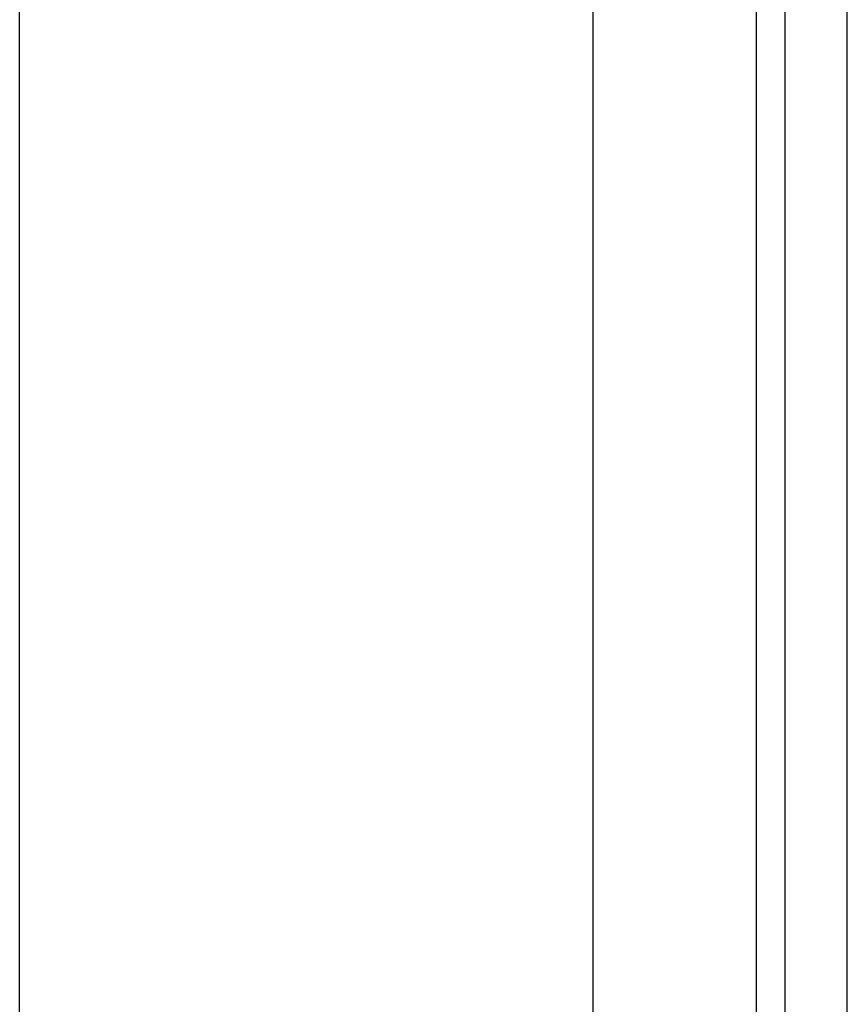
# Model space of a CAD drawing. Header units: inches. Extents: x 20 to 683, y 61 to 320.
# Tile 102 of 256: x 91.248 to 92.151, y 196.29 to 197.363. Entities that reach past the tile are written whole.
import ezdxf

# ---------------------------------------------------------------- set-up
doc = ezdxf.new("R2010")
doc.units = ezdxf.units.IN
doc.header["$MEASUREMENT"] = 0
doc.layers.add('Visible Edges(ANSI)', color=7, linetype='Continuous', lineweight=25)
doc.layers.add('Visible Tangent Edges(ANSI)', color=7, linetype='Continuous', lineweight=25)

msp = doc.modelspace()

# ---------------------------------------------------------------- linework, layer by layer
at = {"layer": 'Visible Edges(ANSI)'}
for p, q in [((92.0828, 215.0947), (92.0828, 176.4917)), ((92.1508, 176.4917), (92.1508, 215.0947)), ((91.2483, 196.1186), (91.2483, 214.4897)), ((91.8733, 214.4897), (91.8733, 195.9566))]:
    msp.add_line(p, q, dxfattribs=at)
at = {"layer": 'Visible Tangent Edges(ANSI)'}
msp.add_line((92.0518, 176.3747), (92.0518, 215.0947), dxfattribs=at)

doc.saveas('drawing.dxf')
